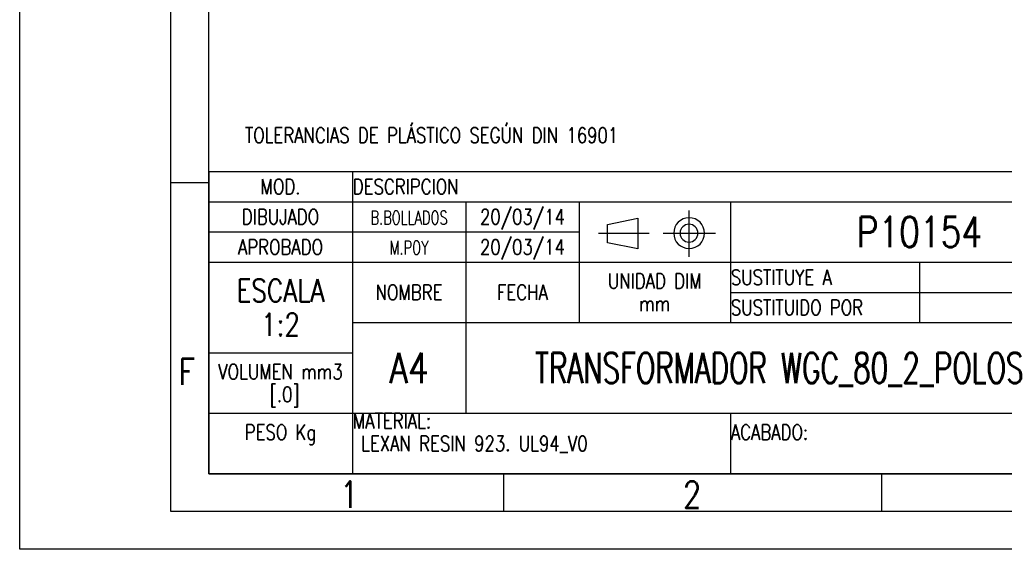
# Model space of a CAD drawing. Header units: millimetres. Extents: x 0 to 210, y 0 to 297.
# Tile 1 of 13: x 0 to 130, y 0 to 70. Entities that reach past the tile are written whole.
import ezdxf

# ---------------------------------------------------------------- set-up
doc = ezdxf.new("R2010")
doc.units = ezdxf.units.MM
doc.header["$LTSCALE"] = 19.36
doc.layers.get('0').update_dxf_attribs({"linetype": 'CONTINUOUS'})
doc.styles.get("Standard").update_dxf_attribs({"font": 'SIMPLEX.SHX', "width": 0.8})
doc.styles.add('TEXTSTYLE_2', font='SIMPLEX.SHX', dxfattribs={"width": 0.7})

msp = doc.modelspace()

# ---------------------------------------------------------------- linework, layer by layer
at = {"color": 7}
for p, q in [((0, 0), (0, 297)), ((25, 10), (25, 287)), ((25.0001, 50), (200.0001, 50)), ((25.0001, 50), (25.0001, 10)), ((44.0001, 50), (44.0001, 10)), ((25, 48.5), (20.0169, 48.5)), ((25.0001, 46), (200.0001, 46)), ((59.0001, 46), (59.0001, 18)), ((74.0001, 46), (74.0001, 30)), ((94.0001, 46), (94.0001, 30)), ((77.7301, 42.9914), (81.7801, 43.8014)), ((77.7301, 40.5614), (77.7301, 42.9914)), ((81.7801, 43.8014), (81.7801, 39.7514)), ((25.0001, 42), (74.0001, 42)), ((81.7801, 39.7514), (77.7301, 40.5614)), ((25.0001, 38), (144.0001, 38)), ((119.0001, 38), (119.0001, 30)), ((94.0001, 34), (144.0001, 34)), ((44.0001, 30), (144.0001, 30)), ((25.0001, 26), (44.0001, 26)), ((25.0001, 18), (144.0001, 18)), ((94.0001, 18), (94.0001, 10)), ((200, 10), (25, 10)), ((25.0001, 10), (200.0001, 10)), ((64, 10), (64, 5)), ((114, 10), (114, 5)), ((210, 0), (0, 0))]:
    msp.add_line(p, q, dxfattribs=at)
at = {"color": 8}
for p, q in [((20, 5), (20, 292)), ((88.5225, 44.8512), (88.5225, 38.7107)), ((76.5731, 41.8436), (83.2435, 41.8436)), ((85.088, 41.8436), (92.0184, 41.8436)), ((205, 5), (20, 5))]:
    msp.add_line(p, q, dxfattribs=at)
at = {"color": 7}
for centre, radius, start, end in [((88.5394, 41.8435), 2.0385, 180.008137, 179.991863), ((88.5217, 41.8368), 1.1772, 180.479068, 179.520932)]:
    msp.add_arc(centre, radius, start, end, dxfattribs=at)

# ---------------------------------------------------------------- texts
at = {"color": 8, "line_spacing_factor": 0.9}
for s, insert, char_height, width, attachment_point in [('TOLERANCIAS DE PLÁSTICO SEGÚN DIN 16901', (29.7966, 55.7979), 2, 62.4, 1), ('MOD.', (34.5001, 49), 2, 6.4, 2), ('DESCRIPCION', (44.0626, 49), 2, 17.6, 1), ('DIBUJADO', (34.5001, 45), 2, 12.8, 2), ('20/03/14', (66.5001, 45), 2, 12.8, 2), ('APROBADO', (34.5001, 41), 2, 12.8, 2), ('20/03/14', (66.5001, 41), 2, 12.8, 2), ('UNIDAD DIM\\Pmm', (84.0001, 36.5), 2, 16, 2), ('SUSTITUYE A', (94.0626, 37), 2, 17.6, 1), ('ESCALA\\P1:2', (34.5001, 35.75), 3, 14.4, 2), ('NOMBRE', (51.5001, 35), 2, 9.6, 2), ('FECHA', (66.5001, 35), 2, 8, 2), ('SUSTITUIDO POR', (94.0626, 33), 2, 22.4, 1), ('F', (21.0169, 25.2543), 3.5, 2.8, 1), ('VOLUMEN mm3\\P [.0]', (34.5001, 24.5), 2, 17.6, 2), ('MATERIAL: \\P LEXAN RESIN 923. UL94_V0\\P ', (44.0626, 18), 2, 40, 1), ('PESO Kg\\P ', (34.5001, 16.5), 2, 11.2, 2), ('ACABADO:\\P ', (94.0626, 16.5), 2, 12.8, 1), ('1', (42.3709, 9), 3.5, 2.8, 1), ('2', (87.7284, 9), 3.5, 2.8, 1)]:
    msp.add_mtext(s, dxfattribs=dict(at, insert=insert, char_height=char_height, width=width, attachment_point=attachment_point))
at = {"color": 8, "char_height": 1.8, "attachment_point": 2, "line_spacing_factor": 0.9, "style": 'TEXTSTYLE_2'}
for s, insert, width in [('B.BOLLADOS\\H2.0;{\\W0.8; }', (51.5001, 44.8), 14.2), ('M.POY \\H2.0;{\\W0.8; }', (51.5001, 40.8), 9.16)]:
    msp.add_mtext(s, dxfattribs=dict(at, insert=insert, width=width))
at = {"color": 7, "char_height": 4, "attachment_point": 2, "line_spacing_factor": 0.9}
for s, insert, width in [('P10154', (119.0001, 44), 19.2), ('A4', (51.5001, 26), 6.4)]:
    msp.add_mtext(s, dxfattribs=dict(at, insert=insert, width=width))
at = {"color": 7, "insert": (101.5001, 26), "char_height": 4, "width": 78.4, "attachment_point": 2, "line_spacing_factor": 0.9, "style": 'TEXTSTYLE_2'}
msp.add_mtext('TRANSFORMADOR WGC_80_2_POLOS', dxfattribs=at)

doc.saveas('drawing.dxf')
